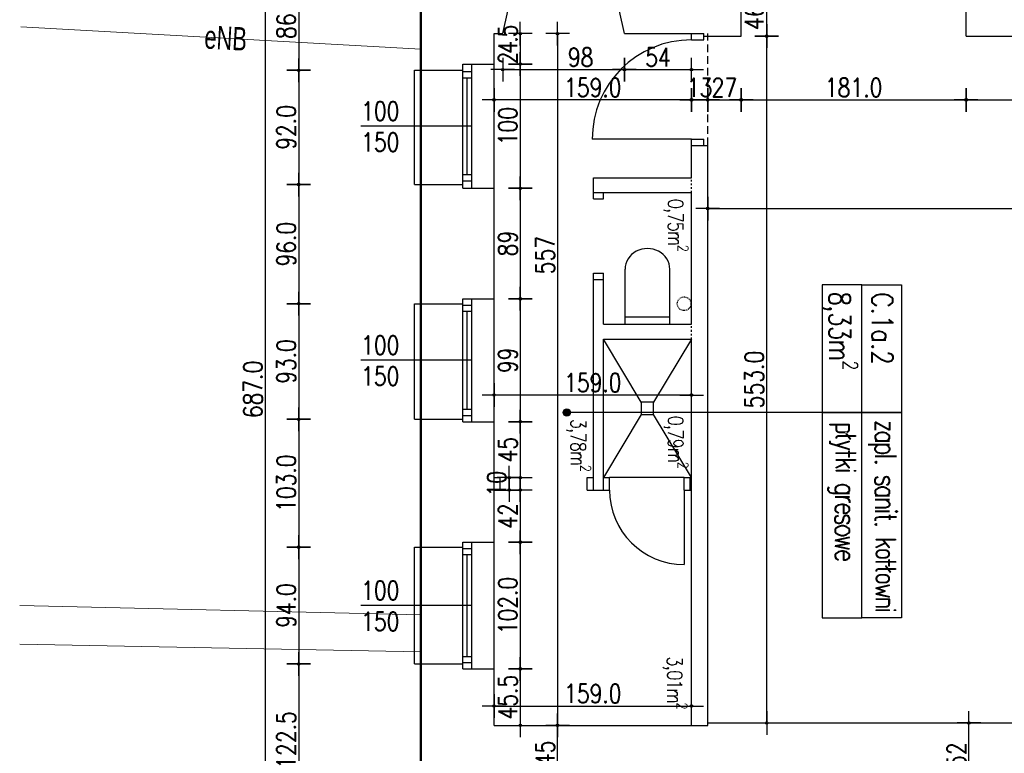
# Model space of a CAD drawing. Header units: millimetres. Extents: x 22865 to 60762, y -18816 to 15611.
# Tile 45 of 256: x 40213 to 41006, y -10942 to -10351. Entities that reach past the tile are written whole.
import ezdxf
from ezdxf.enums import TextEntityAlignment as Align

# ---------------------------------------------------------------- set-up
doc = ezdxf.new("R2010")
doc.units = ezdxf.units.MM
for name, pattern in [('2_EGBU_A', [0]), ('3', [1, 0.5, -0.5]), ('3_SUCP', [0]), ('3_SUEP_A', [0]), ('DASHED', [15, 7, -8]), ('DASHED2', [0.375, 0.25, -0.125])]:
    doc.linetypes.add(name, pattern=pattern)
doc.layers.add('EGBB_L_0', color=7, linetype='2_EGBU_A', lineweight=50, true_color=0x804000)
doc.layers.add('SUCP_L_0', color=7, linetype='3_SUCP', lineweight=18, true_color=0xd200d2)
for name, color, linetype in [('OPISY', 6, 'Continuous'), ('sciany murowane', 4, 'Continuous'), ('widokowa', 2, 'Continuous'), ('WYMIARY', 6, 'Continuous')]:
    doc.layers.add(name, color=color, linetype=linetype)
doc.layers.add('SUEP_E_T_0', color=1, linetype='Continuous', lineweight=0)
doc.layers.add('SUEP_L_0', color=1, linetype='3_SUEP_A', lineweight=18)
doc.styles.add('1-100', font='simplex.shx', dxfattribs={"width": 0.8, "height": 15})
doc.dimstyles.new('1-100', dxfattribs={"dimscale": 0.5, "dimtxt": 100, "dimasz": 1, "dimexe": 0.18, "dimexo": 0.0625, "dimgap": 5, "dimtad": 1, "dimdec": 1, "dimzin": 0, "dimdsep": 46, "dimtxsty": '1-100', "dimblk1": 'K', "dimblk2": 'K', "dimsah": 1, "dimcen": 0.09, "dimse1": 1, "dimse2": 1, "dimadec": 0, "dimazin": 0, "dimtfac": 1, "dimtdec": 1, "dimtofl": 0, "dimtmove": 0, "dimatfit": 3, "dimldrblk": 'K', "dimfxl": 0, "dimtolj": 1, "dimtzin": 0, "dimarcsym": 0})

# ---------------------------------------------------------------- blocks, each defined once
blk = doc.blocks.new('K')
for p, q in [((0, -19.1), (0, 19.1)), ((-19.1, 0), (19.1, 0))]:
    blk.add_line(p, q)
blk.add_circle((0, 0), 2.02)
blk = doc.blocks.new('*D2444')
at = {"layer": 'WYMIARY', "color": 0, "lineweight": -2}
blk.add_line((40602.69, -10391.64), (40699.69, -10391.64), dxfattribs=at)
at = {"layer": 'WYMIARY', "color": 0, "linetype": 'ByBlock', "lineweight": -2, "xscale": 0.5, "yscale": 0.5, "zscale": 0.5}
for p, rotation in [((40602.19, -10391.64), 179.9999999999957), ((40700.19, -10391.64), 359.9999999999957)]:
    blk.add_blockref('K', p, dxfattribs=dict(at, rotation=rotation))
at = {"layer": 'WYMIARY', "color": 0, "ltscale": 0.2, "insert": (40664.86, -10381.64), "char_height": 15, "attachment_point": 5, "style": '1-100'}
blk.add_mtext('\\A1;98', dxfattribs=at)
blk = doc.blocks.new('*D2445')
at = {"layer": 'WYMIARY', "color": 0, "lineweight": -2}
blk.add_line((40753.69, -10653.69), (40595.69, -10653.69), dxfattribs=at)
at = {"layer": 'WYMIARY', "color": 0, "linetype": 'ByBlock', "lineweight": -2, "xscale": 0.5, "yscale": 0.5, "zscale": 0.5}
for p, rotation in [((40595.19, -10653.69), 180.0000000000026), ((40754.19, -10653.69), 2.621897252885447e-12)]:
    blk.add_blockref('K', p, dxfattribs=dict(at, rotation=rotation))
at = {"layer": 'WYMIARY', "color": 0, "ltscale": 0.2, "insert": (40674.69, -10643.69), "char_height": 15, "attachment_point": 5, "style": '1-100'}
blk.add_mtext('\\A1;159.0', dxfattribs=at)
blk = doc.blocks.new('*D2447')
at = {"layer": 'WYMIARY', "color": 0, "lineweight": -2, "ltscale": 0.2}
blk.add_line((40437.97, -10306.15), (40437.97, -10391.65), dxfattribs=at)
at = {"layer": 'WYMIARY', "color": 0, "linetype": 'ByBlock', "lineweight": -2, "xscale": 0.5, "yscale": 0.5, "zscale": 0.5}
for p, rotation in [((40437.97, -10305.65), 90), ((40437.97, -10392.15), 270)]:
    blk.add_blockref('K', p, dxfattribs=dict(at, rotation=rotation))
at = {"layer": 'WYMIARY', "color": 0, "ltscale": 0.2, "insert": (40427.97, -10348.9), "char_height": 15, "attachment_point": 5, "rotation": 90, "style": '1-100'}
blk.add_mtext('\\A1;86.5', dxfattribs=at)
blk = doc.blocks.new('*D2448')
at = {"layer": 'WYMIARY', "color": 0, "lineweight": -2, "ltscale": 0.2}
blk.add_line((40437.97, -10392.65), (40437.97, -10483.65), dxfattribs=at)
at = {"layer": 'WYMIARY', "color": 0, "linetype": 'ByBlock', "lineweight": -2, "xscale": 0.5, "yscale": 0.5, "zscale": 0.5}
for p, rotation in [((40437.97, -10392.15), 90.00000000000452), ((40437.97, -10484.15), 270.0000000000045)]:
    blk.add_blockref('K', p, dxfattribs=dict(at, rotation=rotation))
at = {"layer": 'WYMIARY', "color": 0, "ltscale": 0.2, "insert": (40427.97, -10438.15), "char_height": 15, "attachment_point": 5, "rotation": 90, "style": '1-100'}
blk.add_mtext('\\A1;92.0', dxfattribs=at)
blk = doc.blocks.new('*D2449')
at = {"layer": 'WYMIARY', "color": 0, "lineweight": -2}
blk.add_line((40646.32, -10363.15), (40646.32, -10919.15), dxfattribs=at)
at = {"layer": 'WYMIARY', "color": 0, "linetype": 'ByBlock', "lineweight": -2, "xscale": 0.5, "yscale": 0.5, "zscale": 0.5}
for p, rotation in [((40646.32, -10362.65), 90), ((40646.32, -10919.65), 270)]:
    blk.add_blockref('K', p, dxfattribs=dict(at, rotation=rotation))
at = {"layer": 'WYMIARY', "color": 0, "ltscale": 0.2, "insert": (40636.32, -10540.95), "char_height": 15, "attachment_point": 5, "rotation": 90, "style": '1-100'}
blk.add_mtext('\\A1;557', dxfattribs=at)
blk = doc.blocks.new('*D2450')
at = {"layer": 'WYMIARY', "color": 0, "lineweight": -2}
blk.add_line((40437.97, -10776.65), (40437.97, -10869.65), dxfattribs=at)
at = {"layer": 'WYMIARY', "color": 0, "linetype": 'ByBlock', "lineweight": -2, "xscale": 0.5, "yscale": 0.5, "zscale": 0.5}
for p, rotation in [((40437.97, -10776.15), 90), ((40437.97, -10870.15), 270)]:
    blk.add_blockref('K', p, dxfattribs=dict(at, rotation=rotation))
at = {"layer": 'WYMIARY', "color": 0, "ltscale": 0.2, "insert": (40427.97, -10823.15), "char_height": 15, "attachment_point": 5, "rotation": 90, "style": '1-100'}
blk.add_mtext('\\A1;94.0', dxfattribs=at)
blk = doc.blocks.new('*D2451')
at = {"layer": 'WYMIARY', "color": 0, "lineweight": -2}
blk.add_line((40437.97, -10870.65), (40437.97, -10992.15), dxfattribs=at)
at = {"layer": 'WYMIARY', "color": 0, "linetype": 'ByBlock', "lineweight": -2, "xscale": 0.5, "yscale": 0.5, "zscale": 0.5}
for p, rotation in [((40437.97, -10870.15), 89.9999999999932), ((40437.97, -10992.65), 269.9999999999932)]:
    blk.add_blockref('K', p, dxfattribs=dict(at, rotation=rotation))
at = {"layer": 'WYMIARY', "color": 0, "ltscale": 0.2, "insert": (40427.97, -10931.4), "char_height": 15, "attachment_point": 5, "rotation": 90, "style": '1-100'}
blk.add_mtext('\\A1;122.5', dxfattribs=at)
blk = doc.blocks.new('*D2460')
at = {"layer": 'WYMIARY', "color": 0, "lineweight": -2}
blk.add_line((40646.32, -10964.15), (40646.32, -10920.15), dxfattribs=at)
at = {"layer": 'WYMIARY', "color": 0, "linetype": 'ByBlock', "lineweight": -2, "xscale": 0.5, "yscale": 0.5, "zscale": 0.5}
for p, rotation in [((40646.32, -10919.65), 90), ((40646.32, -10964.65), 270)]:
    blk.add_blockref('K', p, dxfattribs=dict(at, rotation=rotation))
at = {"layer": 'WYMIARY', "color": 0, "ltscale": 0.2, "insert": (40636.32, -10942.15), "char_height": 15, "attachment_point": 5, "rotation": 90, "style": '1-100'}
blk.add_mtext('\\A1;45', dxfattribs=at)
blk = doc.blocks.new('*D2628')
at = {"layer": 'WYMIARY', "color": 0, "lineweight": -2, "ltscale": 0.2}
blk.add_line((40411.12, -10992.15), (40411.12, -10306.15), dxfattribs=at)
at = {"layer": 'WYMIARY', "color": 0, "linetype": 'ByBlock', "lineweight": -2, "xscale": 0.5, "yscale": 0.5, "zscale": 0.5}
for p, rotation in [((40411.12, -10305.65), 90), ((40411.12, -10992.65), 270)]:
    blk.add_blockref('K', p, dxfattribs=dict(at, rotation=rotation))
at = {"layer": 'WYMIARY', "color": 0, "ltscale": 0.2, "insert": (40401.12, -10649.15), "char_height": 15, "attachment_point": 5, "rotation": 90, "style": '1-100'}
blk.add_mtext('\\A1;687.0', dxfattribs=at)
blk = doc.blocks.new('*D2642')
at = {"layer": 'WYMIARY', "color": 0, "lineweight": -2, "ltscale": 0.2}
blk.add_line((40437.97, -10484.65), (40437.97, -10579.65), dxfattribs=at)
at = {"layer": 'WYMIARY', "color": 0, "linetype": 'ByBlock', "lineweight": -2, "xscale": 0.5, "yscale": 0.5, "zscale": 0.5}
for p, rotation in [((40437.97, -10484.15), 90), ((40437.97, -10580.15), 270)]:
    blk.add_blockref('K', p, dxfattribs=dict(at, rotation=rotation))
at = {"layer": 'WYMIARY', "color": 0, "ltscale": 0.2, "insert": (40427.97, -10532.15), "char_height": 15, "attachment_point": 5, "rotation": 90, "style": '1-100'}
blk.add_mtext('\\A1;96.0', dxfattribs=at)
blk = doc.blocks.new('*D2643')
at = {"layer": 'WYMIARY', "color": 0, "lineweight": -2, "ltscale": 0.2}
blk.add_line((40437.97, -10580.65), (40437.97, -10672.65), dxfattribs=at)
at = {"layer": 'WYMIARY', "color": 0, "linetype": 'ByBlock', "lineweight": -2, "xscale": 0.5, "yscale": 0.5, "zscale": 0.5}
for p, rotation in [((40437.97, -10580.15), 90), ((40437.97, -10673.15), 270)]:
    blk.add_blockref('K', p, dxfattribs=dict(at, rotation=rotation))
at = {"layer": 'WYMIARY', "color": 0, "ltscale": 0.2, "insert": (40427.97, -10626.65), "char_height": 15, "attachment_point": 5, "rotation": 90, "style": '1-100'}
blk.add_mtext('\\A1;93.0', dxfattribs=at)
blk = doc.blocks.new('*D2644')
at = {"layer": 'WYMIARY', "color": 0, "lineweight": -2, "ltscale": 0.2}
blk.add_line((40437.97, -10673.65), (40437.97, -10775.65), dxfattribs=at)
at = {"layer": 'WYMIARY', "color": 0, "linetype": 'ByBlock', "lineweight": -2, "xscale": 0.5, "yscale": 0.5, "zscale": 0.5}
for p, rotation in [((40437.97, -10673.15), 90), ((40437.97, -10776.15), 270)]:
    blk.add_blockref('K', p, dxfattribs=dict(at, rotation=rotation))
at = {"layer": 'WYMIARY', "color": 0, "ltscale": 0.2, "insert": (40427.97, -10724.65), "char_height": 15, "attachment_point": 5, "rotation": 90, "style": '1-100'}
blk.add_mtext('\\A1;103.0', dxfattribs=at)
blk = doc.blocks.new('*D2645')
at = {"layer": 'WYMIARY', "color": 0, "lineweight": -2, "ltscale": 0.2}
blk.add_line((40616.31, -10363.15), (40616.31, -10386.65), dxfattribs=at)
at = {"layer": 'WYMIARY', "color": 0, "linetype": 'ByBlock', "lineweight": -2, "xscale": 0.5, "yscale": 0.5, "zscale": 0.5}
for p, rotation in [((40616.31, -10362.65), 90), ((40616.31, -10387.15), 270)]:
    blk.add_blockref('K', p, dxfattribs=dict(at, rotation=rotation))
at = {"layer": 'WYMIARY', "color": 0, "ltscale": 0.2, "insert": (40606.31, -10372.21), "char_height": 15, "attachment_point": 5, "rotation": 90, "style": '1-100'}
blk.add_mtext('\\A1;\\A1;{\\T0.8;24.5}', dxfattribs=at)
blk = doc.blocks.new('*D2646')
at = {"layer": 'WYMIARY', "color": 0, "lineweight": -2}
blk.add_line((40616.31, -10387.65), (40616.31, -10486.65), dxfattribs=at)
at = {"layer": 'WYMIARY', "color": 0, "linetype": 'ByBlock', "lineweight": -2, "xscale": 0.5, "yscale": 0.5, "zscale": 0.5}
for p, rotation in [((40616.31, -10387.15), 90), ((40616.31, -10487.15), 270)]:
    blk.add_blockref('K', p, dxfattribs=dict(at, rotation=rotation))
at = {"layer": 'WYMIARY', "color": 0, "ltscale": 0.2, "insert": (40606.31, -10437.15), "char_height": 15, "attachment_point": 5, "rotation": 90, "style": '1-100'}
blk.add_mtext('\\A1;100', dxfattribs=at)
blk = doc.blocks.new('*D2647')
at = {"layer": 'WYMIARY', "color": 0, "lineweight": -2}
blk.add_line((40616.31, -10487.65), (40616.31, -10575.65), dxfattribs=at)
at = {"layer": 'WYMIARY', "color": 0, "linetype": 'ByBlock', "lineweight": -2, "xscale": 0.5, "yscale": 0.5, "zscale": 0.5}
for p, rotation in [((40616.31, -10487.15), 90), ((40616.31, -10576.15), 270)]:
    blk.add_blockref('K', p, dxfattribs=dict(at, rotation=rotation))
at = {"layer": 'WYMIARY', "color": 0, "ltscale": 0.2, "insert": (40606.31, -10531.65), "char_height": 15, "attachment_point": 5, "rotation": 90, "style": '1-100'}
blk.add_mtext('\\A1;89', dxfattribs=at)
blk = doc.blocks.new('*D2648')
at = {"layer": 'WYMIARY', "color": 0, "lineweight": -2}
blk.add_line((40616.31, -10576.65), (40616.31, -10674.65), dxfattribs=at)
at = {"layer": 'WYMIARY', "color": 0, "linetype": 'ByBlock', "lineweight": -2, "xscale": 0.5, "yscale": 0.5, "zscale": 0.5}
for p, rotation in [((40616.31, -10576.15), 90), ((40616.31, -10675.15), 270)]:
    blk.add_blockref('K', p, dxfattribs=dict(at, rotation=rotation))
at = {"layer": 'WYMIARY', "color": 0, "ltscale": 0.2, "insert": (40606.31, -10625.65), "char_height": 15, "attachment_point": 5, "rotation": 90, "style": '1-100'}
blk.add_mtext('\\A1;99', dxfattribs=at)
blk = doc.blocks.new('*D2649')
at = {"layer": 'WYMIARY', "color": 0, "lineweight": -2}
blk.add_line((40616.31, -10675.65), (40616.31, -10719.65), dxfattribs=at)
at = {"layer": 'WYMIARY', "color": 0, "linetype": 'ByBlock', "lineweight": -2, "xscale": 0.5, "yscale": 0.5, "zscale": 0.5}
for p, rotation in [((40616.31, -10675.15), 90), ((40616.31, -10720.15), 270)]:
    blk.add_blockref('K', p, dxfattribs=dict(at, rotation=rotation))
at = {"layer": 'WYMIARY', "color": 0, "ltscale": 0.2, "insert": (40606.31, -10697.65), "char_height": 15, "attachment_point": 5, "rotation": 90, "style": '1-100'}
blk.add_mtext('\\A1;45', dxfattribs=at)
blk = doc.blocks.new('*D2650')
at = {"layer": 'WYMIARY', "color": 0, "lineweight": -2}
blk.add_line((40607.38, -10720.65), (40607.38, -10729.65), dxfattribs=at)
at = {"layer": 'WYMIARY', "color": 0, "linetype": 'ByBlock', "lineweight": -2, "xscale": 0.5, "yscale": 0.5, "zscale": 0.5}
for p, rotation in [((40607.38, -10720.15), 90), ((40607.38, -10730.15), 270)]:
    blk.add_blockref('K', p, dxfattribs=dict(at, rotation=rotation))
at = {"layer": 'WYMIARY', "color": 0, "ltscale": 0.2, "insert": (40597.38, -10725.15), "char_height": 15, "attachment_point": 5, "rotation": 90, "style": '1-100'}
blk.add_mtext('\\A1;10', dxfattribs=at)
blk = doc.blocks.new('*D2651')
at = {"layer": 'WYMIARY', "color": 0, "lineweight": -2}
blk.add_line((40616.31, -10730.65), (40616.31, -10771.65), dxfattribs=at)
at = {"layer": 'WYMIARY', "color": 0, "linetype": 'ByBlock', "lineweight": -2, "xscale": 0.5, "yscale": 0.5, "zscale": 0.5}
for p, rotation in [((40616.31, -10730.15), 90), ((40616.31, -10772.15), 270)]:
    blk.add_blockref('K', p, dxfattribs=dict(at, rotation=rotation))
at = {"layer": 'WYMIARY', "color": 0, "ltscale": 0.2, "insert": (40606.31, -10751.15), "char_height": 15, "attachment_point": 5, "rotation": 90, "style": '1-100'}
blk.add_mtext('\\A1;42', dxfattribs=at)
blk = doc.blocks.new('*D2652')
at = {"layer": 'WYMIARY', "color": 0, "lineweight": -2, "ltscale": 0.2}
blk.add_line((40616.31, -10772.65), (40616.31, -10873.65), dxfattribs=at)
at = {"layer": 'WYMIARY', "color": 0, "linetype": 'ByBlock', "lineweight": -2, "xscale": 0.5, "yscale": 0.5, "zscale": 0.5}
for p, rotation in [((40616.31, -10772.15), 90), ((40616.31, -10874.15), 270)]:
    blk.add_blockref('K', p, dxfattribs=dict(at, rotation=rotation))
at = {"layer": 'WYMIARY', "color": 0, "ltscale": 0.2, "insert": (40606.31, -10823.15), "char_height": 15, "attachment_point": 5, "rotation": 90, "style": '1-100'}
blk.add_mtext('\\A1;102.0', dxfattribs=at)
blk = doc.blocks.new('*D2653')
at = {"layer": 'WYMIARY', "color": 0, "lineweight": -2, "ltscale": 0.2}
blk.add_line((40616.31, -10874.65), (40616.31, -10919.15), dxfattribs=at)
at = {"layer": 'WYMIARY', "color": 0, "linetype": 'ByBlock', "lineweight": -2, "xscale": 0.5, "yscale": 0.5, "zscale": 0.5}
for p, rotation in [((40616.31, -10874.15), 90), ((40616.31, -10919.65), 270)]:
    blk.add_blockref('K', p, dxfattribs=dict(at, rotation=rotation))
at = {"layer": 'WYMIARY', "color": 0, "ltscale": 0.2, "insert": (40606.31, -10896.9), "char_height": 15, "attachment_point": 5, "rotation": 90, "style": '1-100'}
blk.add_mtext('\\A1;45.5', dxfattribs=at)
blk = doc.blocks.new('*D2654')
at = {"layer": 'WYMIARY', "color": 0, "lineweight": -2, "ltscale": 0.2}
blk.add_line((40595.69, -10904.07), (40753.69, -10904.07), dxfattribs=at)
at = {"layer": 'WYMIARY', "color": 0, "linetype": 'ByBlock', "lineweight": -2, "xscale": 0.5, "yscale": 0.5, "zscale": 0.5, "rotation": 180}
blk.add_blockref('K', (40595.19, -10904.07), dxfattribs=at)
at = {"layer": 'WYMIARY', "color": 0, "linetype": 'ByBlock', "lineweight": -2, "xscale": 0.5, "yscale": 0.5, "zscale": 0.5}
blk.add_blockref('K', (40754.19, -10904.07), dxfattribs=at)
at = {"layer": 'WYMIARY', "color": 0, "ltscale": 0.2, "insert": (40674.69, -10894.07), "char_height": 15, "attachment_point": 5, "style": '1-100'}
blk.add_mtext('\\A1;159.0', dxfattribs=at)
blk = doc.blocks.new('*D2655')
at = {"layer": 'WYMIARY', "color": 0, "lineweight": -2}
blk.add_line((40700.69, -10391.64), (40753.69, -10391.64), dxfattribs=at)
at = {"layer": 'WYMIARY', "color": 0, "linetype": 'ByBlock', "lineweight": -2, "xscale": 0.5, "yscale": 0.5, "zscale": 0.5, "rotation": 180}
blk.add_blockref('K', (40700.19, -10391.64), dxfattribs=at)
at = {"layer": 'WYMIARY', "color": 0, "linetype": 'ByBlock', "lineweight": -2, "xscale": 0.5, "yscale": 0.5, "zscale": 0.5}
blk.add_blockref('K', (40754.19, -10391.64), dxfattribs=at)
at = {"layer": 'WYMIARY', "color": 0, "ltscale": 0.2, "insert": (40727.19, -10381.64), "char_height": 15, "attachment_point": 5, "style": '1-100'}
blk.add_mtext('\\A1;54', dxfattribs=at)
blk = doc.blocks.new('*D2656')
at = {"layer": 'WYMIARY', "color": 0, "lineweight": -2, "ltscale": 0.2}
blk.add_line((40814.68, -10917.15), (40814.68, -10365.15), dxfattribs=at)
at = {"layer": 'WYMIARY', "color": 0, "linetype": 'ByBlock', "lineweight": -2, "xscale": 0.5, "yscale": 0.5, "zscale": 0.5}
for p, rotation in [((40814.68, -10364.65), 90), ((40814.68, -10917.65), 270)]:
    blk.add_blockref('K', p, dxfattribs=dict(at, rotation=rotation))
at = {"layer": 'WYMIARY', "color": 0, "ltscale": 0.2, "insert": (40804.68, -10641.15), "char_height": 15, "attachment_point": 5, "rotation": 90, "style": '1-100'}
blk.add_mtext('\\A1;553.0', dxfattribs=at)
blk = doc.blocks.new('*D2657')
at = {"layer": 'WYMIARY', "color": 0, "lineweight": -2, "ltscale": 0.2}
blk.add_line((40814.68, -10364.15), (40814.68, -10319.15), dxfattribs=at)
at = {"layer": 'WYMIARY', "color": 0, "linetype": 'ByBlock', "lineweight": -2, "xscale": 0.5, "yscale": 0.5, "zscale": 0.5}
for p, rotation in [((40814.68, -10318.65), 90), ((40814.68, -10364.65), 270)]:
    blk.add_blockref('K', p, dxfattribs=dict(at, rotation=rotation))
at = {"layer": 'WYMIARY', "color": 0, "ltscale": 0.2, "insert": (40804.68, -10341.65), "char_height": 15, "attachment_point": 5, "rotation": 90, "style": '1-100'}
blk.add_mtext('\\A1;46.0', dxfattribs=at)
blk = doc.blocks.new('*D2658')
at = {"layer": 'WYMIARY', "color": 0, "lineweight": -2}
blk.add_line((40754.69, -10415.98), (40766.69, -10415.98), dxfattribs=at)
at = {"layer": 'WYMIARY', "color": 0, "linetype": 'ByBlock', "lineweight": -2, "xscale": 0.5, "yscale": 0.5, "zscale": 0.5, "rotation": 180}
blk.add_blockref('K', (40754.19, -10415.98), dxfattribs=at)
at = {"layer": 'WYMIARY', "color": 0, "linetype": 'ByBlock', "lineweight": -2, "xscale": 0.5, "yscale": 0.5, "zscale": 0.5}
blk.add_blockref('K', (40767.19, -10415.98), dxfattribs=at)
at = {"layer": 'WYMIARY', "color": 0, "ltscale": 0.2, "insert": (40760.69, -10405.98), "char_height": 15, "attachment_point": 5, "style": '1-100'}
blk.add_mtext('\\A1;13', dxfattribs=at)
blk = doc.blocks.new('*D2659')
at = {"layer": 'WYMIARY', "color": 0, "lineweight": -2, "ltscale": 0.2}
blk.add_line((40753.69, -10415.98), (40595.69, -10415.98), dxfattribs=at)
at = {"layer": 'WYMIARY', "color": 0, "linetype": 'ByBlock', "lineweight": -2, "xscale": 0.5, "yscale": 0.5, "zscale": 0.5, "rotation": 180}
blk.add_blockref('K', (40595.19, -10415.98), dxfattribs=at)
at = {"layer": 'WYMIARY', "color": 0, "linetype": 'ByBlock', "lineweight": -2, "xscale": 0.5, "yscale": 0.5, "zscale": 0.5}
blk.add_blockref('K', (40754.19, -10415.98), dxfattribs=at)
at = {"layer": 'WYMIARY', "color": 0, "ltscale": 0.2, "insert": (40674.69, -10405.98), "char_height": 15, "attachment_point": 5, "style": '1-100'}
blk.add_mtext('\\A1;159.0', dxfattribs=at)
blk = doc.blocks.new('*D2660')
at = {"layer": 'WYMIARY', "color": 0, "lineweight": -2}
blk.add_line((40767.69, -10415.98), (40793.69, -10415.98), dxfattribs=at)
at = {"layer": 'WYMIARY', "color": 0, "linetype": 'ByBlock', "lineweight": -2, "xscale": 0.5, "yscale": 0.5, "zscale": 0.5, "rotation": 180}
blk.add_blockref('K', (40767.19, -10415.98), dxfattribs=at)
at = {"layer": 'WYMIARY', "color": 0, "linetype": 'ByBlock', "lineweight": -2, "xscale": 0.5, "yscale": 0.5, "zscale": 0.5}
blk.add_blockref('K', (40794.19, -10415.98), dxfattribs=at)
at = {"layer": 'WYMIARY', "color": 0, "ltscale": 0.2, "insert": (40780.69, -10405.98), "char_height": 15, "attachment_point": 5, "style": '1-100'}
blk.add_mtext('\\A1;27', dxfattribs=at)
blk = doc.blocks.new('*D2661')
at = {"layer": 'WYMIARY', "color": 0, "lineweight": -2, "ltscale": 0.2}
blk.add_line((40794.69, -10415.98), (40974.69, -10415.98), dxfattribs=at)
at = {"layer": 'WYMIARY', "color": 0, "linetype": 'ByBlock', "lineweight": -2, "xscale": 0.5, "yscale": 0.5, "zscale": 0.5, "rotation": 180}
blk.add_blockref('K', (40794.19, -10415.98), dxfattribs=at)
at = {"layer": 'WYMIARY', "color": 0, "linetype": 'ByBlock', "lineweight": -2, "xscale": 0.5, "yscale": 0.5, "zscale": 0.5}
blk.add_blockref('K', (40975.19, -10415.98), dxfattribs=at)
at = {"layer": 'WYMIARY', "color": 0, "ltscale": 0.2, "insert": (40884.69, -10405.98), "char_height": 15, "attachment_point": 5, "style": '1-100'}
blk.add_mtext('\\A1;181.0', dxfattribs=at)
blk = doc.blocks.new('*D2663')
at = {"layer": 'WYMIARY', "color": 0, "lineweight": -2, "ltscale": 0.2}
blk.add_line((40767.69, -10503.48), (41303.69, -10503.48), dxfattribs=at)
at = {"layer": 'WYMIARY', "color": 0, "linetype": 'ByBlock', "lineweight": -2, "xscale": 0.5, "yscale": 0.5, "zscale": 0.5, "rotation": 180}
blk.add_blockref('K', (40767.19, -10503.48), dxfattribs=at)
at = {"layer": 'WYMIARY', "color": 0, "linetype": 'ByBlock', "lineweight": -2, "xscale": 0.5, "yscale": 0.5, "zscale": 0.5}
blk.add_blockref('K', (41304.19, -10503.48), dxfattribs=at)
at = {"layer": 'WYMIARY', "color": 0, "ltscale": 0.2, "insert": (41035.69, -10493.48), "char_height": 15, "attachment_point": 5, "style": '1-100'}
blk.add_mtext('\\A1;537.0', dxfattribs=at)
blk = doc.blocks.new('*D2664')
at = {"layer": 'WYMIARY', "color": 0, "lineweight": -2, "ltscale": 0.2}
blk.add_line((40975.69, -10415.98), (41303.69, -10415.98), dxfattribs=at)
at = {"layer": 'WYMIARY', "color": 0, "linetype": 'ByBlock', "lineweight": -2, "xscale": 0.5, "yscale": 0.5, "zscale": 0.5, "rotation": 180}
blk.add_blockref('K', (40975.19, -10415.98), dxfattribs=at)
at = {"layer": 'WYMIARY', "color": 0, "linetype": 'ByBlock', "lineweight": -2, "xscale": 0.5, "yscale": 0.5, "zscale": 0.5}
blk.add_blockref('K', (41304.19, -10415.98), dxfattribs=at)
at = {"layer": 'WYMIARY', "color": 0, "ltscale": 0.2, "insert": (41139.69, -10405.98), "char_height": 15, "attachment_point": 5, "style": '1-100'}
blk.add_mtext('\\A1;329.0', dxfattribs=at)
blk = doc.blocks.new('*D2665')
at = {"layer": 'WYMIARY', "color": 0, "lineweight": -2}
blk.add_line((40977.47, -10969.15), (40977.47, -10918.15), dxfattribs=at)
at = {"layer": 'WYMIARY', "color": 0, "linetype": 'ByBlock', "lineweight": -2, "xscale": 0.5, "yscale": 0.5, "zscale": 0.5}
for p, rotation in [((40977.47, -10917.65), 90), ((40977.47, -10969.65), 270)]:
    blk.add_blockref('K', p, dxfattribs=dict(at, rotation=rotation))
at = {"layer": 'WYMIARY', "color": 0, "ltscale": 0.2, "insert": (40967.47, -10943.65), "char_height": 15, "attachment_point": 5, "rotation": 90, "style": '1-100'}
blk.add_mtext('\\A1;52', dxfattribs=at)

msp = doc.modelspace()

# ---------------------------------------------------------------- hatches: boundary and pattern name
at = {"layer": 'OPISY', "transparency": 33554687}
h = msp.add_hatch(color=256, dxfattribs=at)
h.dxf.hatch_style = 1
h.paths.add_polyline_path([(40656.79, -10667.69, 2.414214), (40653.79, -10670.69, 0.414214)])

# ---------------------------------------------------------------- linework, layer by layer
at = {"layer": 'EGBB_L_0', "linetype": '2_EGBU_A'}
msp.add_line((40536.19, -10305.65), (40536.19, -10980.86), dxfattribs=at)
at = {"layer": 'EGBB_L_0', "linetype": '3', "lineweight": -2}
msp.add_circle((40748.23, -10580.15), 5.5, dxfattribs=at)
at = {"layer": 'OPISY'}
msp.add_line((40859.38, -10667.69), (40653.79, -10667.69), dxfattribs=at)
for points in [[(40891.31, -10667.69), (40891.31, -10564.8), (40859.38, -10564.8), (40859.38, -10667.69)], [(40923.24, -10564.8), (40923.24, -10667.69), (40891.31, -10667.69), (40891.31, -10564.8)], [(40891.31, -10833.01), (40891.31, -10667.69), (40859.38, -10667.69), (40859.38, -10833.01)], [(40923.24, -10667.69), (40923.24, -10833.01), (40891.31, -10833.01), (40891.31, -10667.69)], [(40891.31, -10833.01), (40891.31, -10667.69), (40923.24, -10667.69), (40923.24, -10833.01)]]:
    msp.add_lwpolyline(points, close=True, dxfattribs=at)
msp.add_circle((40653.79, -10667.69), 3, dxfattribs=at)
at = {"layer": 'sciany murowane', "ltscale": 0.2}
for p, q in [((40536.19, -10392.15), (40536.19, -10305.65)), ((40794.19, -10364.65), (40794.19, -10326.65)), ((40975.19, -10364.65), (40975.19, -10326.65)), ((40602.19, -10362.65), (40606.19, -10344.65)), ((40700.19, -10362.65), (40696.19, -10344.65)), ((40595.19, -10387.15), (40595.19, -10362.65)), ((40595.19, -10362.65), (40602.19, -10362.65)), ((40700.19, -10362.65), (40764.19, -10362.65)), ((40764.19, -10364.65), (40794.19, -10364.65)), ((40975.19, -10364.65), (41304.19, -10364.65)), ((40570.19, -10387.15), (40595.19, -10387.15)), ((40536.19, -10392.15), (40570.19, -10392.15)), ((40754.19, -10478.65), (40754.19, -10452.65)), ((40754.19, -10452.65), (40767.19, -10452.65)), ((40767.19, -10919.65), (40767.19, -10452.65)), ((40536.19, -10580.15), (40536.19, -10484.15)), ((40536.19, -10484.15), (40570.19, -10484.15)), ((40675.19, -10478.65), (40754.19, -10478.65)), ((40675.19, -10490.65), (40675.19, -10478.65)), ((40570.19, -10487.15), (40595.19, -10487.15)), ((40595.19, -10576.15), (40595.19, -10487.15)), ((40675.19, -10490.65), (40754.19, -10490.65)), ((40754.19, -10596.65), (40754.19, -10490.65)), ((40675.19, -10560.65), (40683.19, -10560.65)), ((40675.19, -10730.15), (40675.19, -10560.65)), ((40683.19, -10596.65), (40683.19, -10560.65)), ((40536.19, -10580.15), (40570.19, -10580.15)), ((40570.19, -10576.15), (40595.19, -10576.15)), ((40683.19, -10596.65), (40754.19, -10596.65)), ((40683.19, -10608.65), (40754.19, -10608.65)), ((40683.19, -10730.15), (40683.19, -10608.65)), ((40754.19, -10919.65), (40754.19, -10608.65)), ((40536.19, -10776.15), (40536.19, -10673.15)), ((40536.19, -10673.15), (40570.19, -10673.15)), ((40570.19, -10675.15), (40595.19, -10675.15)), ((40595.19, -10772.15), (40595.19, -10675.15)), ((40595.19, -10720.15), (40600.19, -10720.15)), ((40595.19, -10730.15), (40600.19, -10730.15)), ((40675.19, -10730.15), (40683.19, -10730.15)), ((40536.19, -10776.15), (40570.19, -10776.15)), ((40570.19, -10772.15), (40595.19, -10772.15)), ((40536.19, -11052.65), (40536.19, -10870.15)), ((40536.19, -10870.15), (40570.19, -10870.15)), ((40570.19, -10874.15), (40595.19, -10874.15)), ((40595.19, -10919.65), (40595.19, -10874.15)), ((40595.19, -10919.65), (40767.19, -10919.65)), ((40767.19, -10917.65), (41304.19, -10917.65))]:
    msp.add_line(p, q, dxfattribs=at)
at = {"layer": 'sciany murowane', "color": 2, "ltscale": 0.2}
for p, q in [((40754.19, -10367.65), (40754.19, -10362.65)), ((40764.19, -10367.65), (40764.19, -10362.65)), ((40754.19, -10367.65), (40764.19, -10367.65)), ((40570.19, -10487.15), (40570.19, -10387.15)), ((40577.19, -10487.15), (40577.19, -10387.15)), ((40595.19, -10487.15), (40595.19, -10387.15)), ((40531.19, -10484.15), (40531.19, -10392.15)), ((40531.19, -10392.15), (40536.19, -10392.15)), ((40570.19, -10393.15), (40577.19, -10393.15)), ((40570.19, -10398.15), (40577.19, -10398.15)), ((40754.19, -10447.65), (40674.19, -10447.65)), ((40754.19, -10452.65), (40754.19, -10447.65)), ((40754.19, -10447.65), (40764.19, -10447.65)), ((40764.19, -10452.65), (40764.19, -10447.65)), ((40570.19, -10476.15), (40577.19, -10476.15)), ((40531.19, -10484.15), (40536.19, -10484.15)), ((40570.19, -10481.15), (40577.19, -10481.15)), ((40675.19, -10495.65), (40675.19, -10490.65)), ((40683.19, -10495.65), (40683.19, -10490.65)), ((40675.19, -10495.65), (40683.19, -10495.65)), ((40675.19, -10555.65), (40683.19, -10555.65)), ((40675.19, -10560.65), (40675.19, -10555.65)), ((40683.19, -10560.65), (40683.19, -10555.65)), ((40531.19, -10673.15), (40531.19, -10580.15)), ((40531.19, -10580.15), (40536.19, -10580.15)), ((40570.19, -10675.15), (40570.19, -10576.15)), ((40570.19, -10581.15), (40577.19, -10581.15)), ((40577.19, -10675.15), (40577.19, -10576.15)), ((40595.19, -10675.15), (40595.19, -10576.15)), ((40570.19, -10586.15), (40577.19, -10586.15)), ((40570.19, -10665.15), (40577.19, -10665.15)), ((40531.19, -10673.15), (40536.19, -10673.15)), ((40570.19, -10670.15), (40577.19, -10670.15)), ((40600.19, -10730.15), (40600.19, -10720.15)), ((40670.19, -10730.15), (40670.19, -10720.15)), ((40670.19, -10720.15), (40675.19, -10720.15)), ((40683.19, -10720.15), (40688.19, -10720.15)), ((40688.19, -10730.15), (40688.19, -10720.15)), ((40748.19, -10730.15), (40748.19, -10720.15)), ((40748.19, -10720.15), (40754.19, -10720.15)), ((40753.19, -10730.15), (40753.19, -10720.15)), ((40670.19, -10730.15), (40675.19, -10730.15)), ((40683.19, -10730.15), (40688.19, -10730.15)), ((40748.19, -10730.15), (40754.19, -10730.15)), ((40531.19, -10870.15), (40531.19, -10776.15)), ((40531.19, -10776.15), (40536.19, -10776.15)), ((40570.19, -10874.15), (40570.19, -10772.15)), ((40570.19, -10777.15), (40577.19, -10777.15)), ((40577.19, -10874.15), (40577.19, -10772.15)), ((40595.19, -10874.15), (40595.19, -10772.15)), ((40570.19, -10782.15), (40577.19, -10782.15)), ((40570.19, -10864.15), (40577.19, -10864.15)), ((40531.19, -10870.15), (40536.19, -10870.15)), ((40570.19, -10869.15), (40577.19, -10869.15))]:
    msp.add_line(p, q, dxfattribs=at)
at = {"layer": 'sciany murowane', "linetype": 'DASHED', "ltscale": 0.2}
for p, q in [((40754.19, -10490.65), (40754.19, -10478.65)), ((40754.19, -10608.65), (40754.19, -10596.65))]:
    msp.add_line(p, q, dxfattribs=at)
at = {"layer": 'SUCP_L_0', "linetype": '3_SUCP'}
for p, q in [((40213.42, -10823.01), (40536.19, -10830.62)), ((40536.19, -10860.42), (40213.36, -10854.31))]:
    msp.add_line(p, q, dxfattribs=at)
at = {"layer": 'SUEP_L_0', "linetype": '3_SUEP_A'}
msp.add_line((40536.19, -10375.04), (40214.37, -10357.07), dxfattribs=at)
at = {"layer": 'widokowa', "color": 1, "linetype": 'DASHED2', "ltscale": 25}
msp.add_line((40767.19, -10452.65), (40767.19, -10362.65), dxfattribs=at)
at = {"layer": 'widokowa', "color": 1, "linetype": 'DASHED2', "ltscale": 20}
for p, q in [((40536.19, -10484.15), (40536.19, -10392.15)), ((40536.19, -10673.15), (40536.19, -10580.15)), ((40536.19, -10870.15), (40536.19, -10776.15))]:
    msp.add_line(p, q, dxfattribs=at)
at = {"layer": 'widokowa', "color": 6, "ltscale": 0.2}
for p, q in [((40573.69, -10476.15), (40573.69, -10398.15)), ((40577.19, -10437.15), (40487.97, -10437.15)), ((40573.64, -10665.15), (40573.64, -10586.15)), ((40577.19, -10625.65), (40487.97, -10625.65)), ((40573.69, -10864.15), (40573.69, -10782.15)), ((40577.19, -10823.15), (40487.97, -10823.15))]:
    msp.add_line(p, q, dxfattribs=at)
at = {"layer": 'WYMIARY', "ltscale": 0.2}
for p, q in [((40700.69, -10596.65), (40700.69, -10552.37)), ((40736.69, -10596.65), (40736.69, -10552.37)), ((40700.69, -10590.65), (40736.69, -10590.65)), ((40713.69, -10659.4), (40683.19, -10608.65)), ((40754.19, -10608.65), (40723.69, -10659.4)), ((40713.69, -10669.4), (40683.19, -10720.15)), ((40754.19, -10720.15), (40723.69, -10669.4)), ((40748.19, -10720.15), (40688.19, -10720.15)), ((40748.19, -10730.15), (40748.19, -10790.15))]:
    msp.add_line(p, q, dxfattribs=at)
msp.add_lwpolyline([(40723.69, -10669.4), (40723.69, -10659.4), (40713.69, -10659.4), (40713.69, -10669.4)], close=True, dxfattribs=at)
at = {"layer": 'WYMIARY', "color": 1, "ltscale": 0.2}
msp.add_arc((40754.19, -10447.65), 80, 90, 180, dxfattribs=at)
at = {"layer": 'WYMIARY', "ltscale": 0.2}
msp.add_arc((40748.19, -10730.15), 60, 180, 270, dxfattribs=at)
msp.add_ellipse((40718.69, -10552.37), major_axis=(18, 0), ratio=0.928921, start_param=0, end_param=3.141593, dxfattribs=at)

# ---------------------------------------------------------------- texts
at = {"layer": 'OPISY', "color": 1, "insert": (40873.85, -10570.33), "char_height": 17, "width": 183.8811, "attachment_point": 4, "rotation": 270, "style": '1-100'}
msp.add_mtext('\\A1;{\\T0.95;\\Fsimplex8|c238;8,33m{\\H0.7x;\\S2^ ;}}', dxfattribs=at)
at = {"layer": 'OPISY', "color": 2, "insert": (40907.77, -10571.01), "char_height": 17, "width": 183.8811, "attachment_point": 4, "rotation": 270, "style": '1-100'}
msp.add_mtext('{\\Fsimplex8|c238;C.1a.2}', dxfattribs=at)
at = {"layer": 'OPISY', "char_height": 17, "width": 302.1591, "attachment_point": 4, "rotation": 270, "style": '1-100'}
for s, insert in [('{\\T0.75;\\Fsimplex8|c238;zapl. sanit. kotłowni\\T0.95;  }', (40907.78, -10673.68)), ('{\\T0.8;\\Fsimplex8|c238;płytki gresowe}', (40875.59, -10675.24))]:
    msp.add_mtext(s, dxfattribs=dict(at, insert=insert))
at = {"layer": 'SUEP_E_T_0', "lineweight": 9, "width": 0.7}
msp.add_text('eNB', height=18.75, rotation=356.80513, dxfattribs=at).set_placement((40379.22, -10366.28), align=Align.MIDDLE)
at = {"layer": 'WYMIARY', "ltscale": 0.2, "char_height": 15, "width": 63.8053, "attachment_point": 1, "style": '1-100'}
for insert in [(40488.13, -10417.47), (40488.13, -10605.97), (40488.13, -10803.47)]:
    msp.add_mtext('100\\P150', dxfattribs=dict(at, insert=insert))
at = {"layer": 'WYMIARY', "ltscale": 0.2, "char_height": 12, "width": 183.8811, "attachment_point": 4, "rotation": 270, "style": '1-100'}
for s, insert in [('\\A1;{\\T0.9;\\Fsimplex8|c238;0,75m{\\H0.7x;\\S2^ ;}}', (40741.65, -10495.61)), ('\\A1;{\\T0.9;\\Fsimplex8|c238;3,78m{\\H0.7x;\\S2^ ;}}', (40663.33, -10672.81)), ('\\A1;{\\T0.9;\\Fsimplex8|c238;0,79m{\\H0.7x;\\S2^ ;}}', (40741.65, -10670.23)), ('\\A1;{\\T0.9;\\Fsimplex8|c238;3,01m{\\H0.7x;\\S2^ ;}}', (40740.89, -10864.12))]:
    msp.add_mtext(s, dxfattribs=dict(at, insert=insert))

# ---------------------------------------------------------------- dimensions: what is measured, and where the dimension line sits
at = {"layer": 'WYMIARY', "ltscale": 0.2}
for base, p1, p2, picture, middle in [((40411.12, -10305.65), (40401.56, -10992.65), (40536.19, -10305.65), '*D2628', (40401.12, -10649.15)), ((40814.68, -10318.65), (40805.12, -10364.65), (40805.12, -10318.65), '*D2657', (40804.68, -10341.65)), ((40814.68, -10364.65), (40794.76, -10917.65), (40805.22, -10364.65), '*D2656', (40804.68, -10641.15)), ((40437.97, -10580.15), (40459.61, -10484.15), (40461.85, -10580.15), '*D2642', (40427.97, -10532.15)), ((40437.97, -10673.15), (40459.61, -10580.15), (40459.61, -10673.15), '*D2643', (40427.97, -10626.65)), ((40437.97, -10776.15), (40459.61, -10673.15), (40459.61, -10776.15), '*D2644', (40427.97, -10724.65)), ((40616.31, -10874.15), (40606.75, -10772.15), (40595.19, -10874.15), '*D2652', (40606.31, -10823.15)), ((40616.31, -10919.65), (40595.19, -10874.15), (40595.19, -10919.65), '*D2653', (40606.31, -10896.9))]:
    dim = msp.add_linear_dim(base=base, p1=p1, p2=p2, angle=270, dimstyle='1-100', dxfattribs=at)
    dim.commit()
    dim.dimension.update_dxf_attribs({"geometry": picture, "text_midpoint": middle})
for p1, p2, distance, picture, middle in [((40459.61, -10305.65), (40459.61, -10392.15), -21.63, '*D2447', (40427.97, -10348.9)), ((40469.53, -10392.15), (40469.53, -10484.15), -31.55, '*D2448', (40427.97, -10438.15))]:
    dim = msp.add_aligned_dim(p1=p1, p2=p2, distance=distance, dimstyle='1-100', override={"dimtxsty": '1-100', "dimldrblk": 'K'}, dxfattribs=at)
    dim.commit()
    dim.dimension.update_dxf_attribs({"geometry": picture, "text_midpoint": middle})
for base, p1, p2, picture, middle in [((40975.19, -10415.98), (40794.19, -10343.52), (40975.19, -10391.09), '*D2661', (40884.69, -10405.98)), ((40595.19, -10415.98), (40754.19, -10401.2), (40595.19, -10501.98), '*D2659', (40674.69, -10405.98)), ((41304.19, -10415.98), (40975.19, -10425.54), (41304.19, -10493.92), '*D2664', (41139.69, -10405.98)), ((41304.19, -10503.48), (40767.19, -10483.19), (41304.19, -10483.19), '*D2663', (41035.69, -10493.48)), ((40754.19, -10904.07), (40595.19, -10903.71), (40754.19, -10903.71), '*D2654', (40674.69, -10894.07))]:
    dim = msp.add_linear_dim(base=base, p1=p1, p2=p2, dimstyle='1-100', dxfattribs=at)
    dim.commit()
    dim.dimension.update_dxf_attribs({"geometry": picture, "text_midpoint": middle})
dim = msp.add_linear_dim(base=(40616.31, -10387.15), p1=(40595.19, -10362.65), p2=(40595.19, -10387.15), angle=270, text='\\A1;{\\T0.8;<>}', dimstyle='1-100', override={"dimtxsty": '1-100'}, dxfattribs=at)
dim.commit()
dim.dimension.update_dxf_attribs({"geometry": '*D2645', "text_midpoint": (40616.31, -10372.21), "dimtype": 160})
at = {"layer": 'WYMIARY'}
for base, p1, p2, angle, picture, middle, dimtype in [((40646.32, -10919.65), (40631.43, -10362.65), (40631.43, -10919.65), 270, '*D2449', (40646.32, -10540.95), 161), ((40700.19, -10391.64), (40602.19, -10377.87), (40700.19, -10377.87), 0, '*D2444', (40664.86, -10391.64), 161), ((40607.38, -10730.15), (40595.78, -10720.15), (40595.78, -10730.15), 270, '*D2650', (40607.38, -10725.15), 160)]:
    dim = msp.add_linear_dim(base=base, p1=p1, p2=p2, angle=angle, dimstyle='1-100', override={"dimdec": 0, "dimtxsty": '1-100', "dimldrblk": 'K'}, dxfattribs=at)
    dim.commit()
    dim.dimension.update_dxf_attribs({"geometry": picture, "text_midpoint": middle, "dimtype": dimtype})
for base, p1, p2, picture, middle in [((40794.19, -10415.98), (40767.19, -10364.65), (40794.19, -10364.65), '*D2660', (40780.69, -10405.98)), ((40754.19, -10391.64), (40700.19, -10401.2), (40754.19, -10401.2), '*D2655', (40727.19, -10381.64))]:
    dim = msp.add_linear_dim(base=base, p1=p1, p2=p2, dimstyle='1-100', override={"dimdec": 0, "dimtxsty": '1-100', "dimldrblk": 'K'}, dxfattribs=at)
    dim.commit()
    dim.dimension.update_dxf_attribs({"geometry": picture, "text_midpoint": middle})
for base, p1, p2, picture, middle in [((40616.31, -10487.15), (40606.75, -10387.15), (40606.75, -10487.15), '*D2646', (40606.31, -10437.15)), ((40616.31, -10576.15), (40606.75, -10487.15), (40595.19, -10576.15), '*D2647', (40606.31, -10531.65)), ((40616.31, -10675.15), (40595.19, -10576.15), (40595.19, -10675.15), '*D2648', (40606.31, -10625.65)), ((40616.31, -10720.15), (40606.75, -10675.15), (40606.75, -10720.15), '*D2649', (40606.31, -10697.65)), ((40616.31, -10772.15), (40595.19, -10730.15), (40595.19, -10772.15), '*D2651', (40606.31, -10751.15)), ((40977.47, -10917.65), (41052.35, -10969.65), (41052.35, -10917.65), '*D2665', (40967.47, -10943.65))]:
    dim = msp.add_linear_dim(base=base, p1=p1, p2=p2, angle=270, dimstyle='1-100', override={"dimdec": 0, "dimtxsty": '1-100', "dimldrblk": 'K'}, dxfattribs=at)
    dim.commit()
    dim.dimension.update_dxf_attribs({"geometry": picture, "text_midpoint": middle})
dim = msp.add_linear_dim(base=(40767.19, -10415.98), p1=(40754.19, -10425.54), p2=(40767.19, -10414.16), dimstyle='1-100', override={"dimdec": 0, "dimtxsty": '1-100', "dimldrblk": 'K'}, dxfattribs=at)
dim.commit()
dim.dimension.update_dxf_attribs({"geometry": '*D2658', "text_midpoint": (40760.69, -10415.98), "dimtype": 160})
for p1, p2, distance, override, picture, middle in [((40754.19, -10653.99), (40595.19, -10653.99), -0.3, {"dimtxsty": '1-100', "dimldrblk": 'K'}, '*D2445', (40674.69, -10643.69)), ((40470.3, -10776.15), (40470.3, -10870.15), -32.33, {"dimtxsty": '1-100', "dimldrblk": 'K'}, '*D2450', (40427.97, -10823.15)), ((40470.3, -10870.15), (40470.3, -10992.65), -32.33, {"dimtxsty": '1-100', "dimldrblk": 'K'}, '*D2451', (40427.97, -10931.4)), ((40671.43, -10964.65), (40671.43, -10919.65), 25.11, {"dimdec": 0, "dimtxsty": '1-100', "dimldrblk": 'K'}, '*D2460', (40636.32, -10942.15))]:
    dim = msp.add_aligned_dim(p1=p1, p2=p2, distance=distance, dimstyle='1-100', override=override, dxfattribs=at)
    dim.commit()
    dim.dimension.update_dxf_attribs({"geometry": picture, "text_midpoint": middle})

doc.saveas('drawing.dxf')
